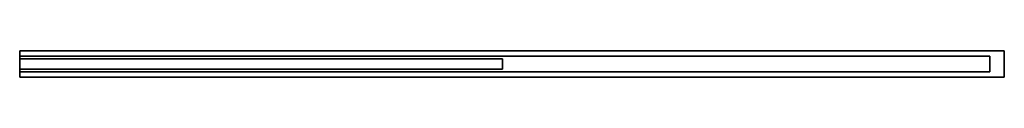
# Model space of a CAD drawing. Header units: millimetres. Extents: x 0 to 2050, y -27 to 28.
import ezdxf

# ---------------------------------------------------------------- set-up
doc = ezdxf.new("R2010")
doc.units = ezdxf.units.MM
doc.header["$LTSCALE"] = 10
for name, color, linetype in [('--Tuebl1_BESCH_sich_laufhor_hilf', 1, 'Continuous'), ('--Tuebl1_BESCH_sich_laufhor_hilf_wnz', 1, 'Continuous'), ('3DD-cke-_BESCH_sich_laufhor_hilf', 1, 'Continuous'), ('3DD-cke-_BESCH_sich_laufhor_hilf_wnz', 1, 'Continuous')]:
    doc.layers.add(name, color=color, linetype=linetype)

msp = doc.modelspace()

# ---------------------------------------------------------------- linework, layer by layer
at = {"layer": '--Tuebl1_BESCH_sich_laufhor_hilf_wnz'}
msp.add_polyline3d([(0, 11, 26), (0, 11, 26), (0, 11, 26), (0, 11, 26), (0, 11, 26), (0, 11, 26), (0, -11, 26), (0, -11, 8), (0, 11, 8), (0, -11, 8), (1005, -11, 8), (1005, 11, 8), (1005, -11, 8), (1005, -11, 26), (1005, 11, 26), (1005, -11, 26), (0, -11, 26), (0, 11, 26), (0, 11, 8), (1005, 11, 8), (1005, 11, 26), (0, 11, 26)], dxfattribs=at)
at = {"layer": '3DD-cke-_BESCH_sich_laufhor_hilf_wnz'}
for points in [[(0, -27.5, 2368), (0, -27.5, 2368), (0, -27.5, 2368), (0, -27.5, 2368), (0, -27.5, 2368), (0, -27.5, 2368), (0, -27.5, 2353), (0, 27.5, 2353), (0, 27.5, 2368), (0, 27.5, 2353), (2050, 27.5, 2353), (2050, 27.5, 2368), (2050, 27.5, 2353), (2050, -27.5, 2353), (2050, -27.5, 2368), (2050, -27.5, 2353), (0, -27.5, 2353), (0, -27.5, 2368), (0, 27.5, 2368), (2050, 27.5, 2368), (2050, -27.5, 2368), (0, -27.5, 2368)], [(0, 16.5, 2355), (0, 16.5, 2355), (0, 16.5, 2355), (0, 16.5, 2355), (0, 16.5, 2355), (0, 16.5, 2355), (0, -16.5, 2355), (0, -16.5, 2322), (0, 16.5, 2322), (0, -16.5, 2322), (2020, -16.5, 2322), (2020, 16.5, 2322), (2020, -16.5, 2322), (2020, -16.5, 2355), (2020, 16.5, 2355), (2020, -16.5, 2355), (0, -16.5, 2355), (0, 16.5, 2355), (0, 16.5, 2322), (2020, 16.5, 2322), (2020, 16.5, 2355), (0, 16.5, 2355)]]:
    msp.add_polyline3d(points, dxfattribs=at)

# ---------------------------------------------------------------- meshes
at = {"layer": '--Tuebl1_BESCH_sich_laufhor_hilf'}
mesh = msp.add_polymesh((6, 3), dxfattribs=at)
for k, corner in enumerate([(1005, 11, 26), (1005, -11, 26), (1005, -11, 26), (0, 11, 26), (0, -11, 26), (0, -11, 26), (0, 11, 8), (0, -11, 8), (0, -11, 26), (1005, 11, 8), (1005, -11, 8), (1005, -11, 26), (1005, 11, 8), (1005, 11, 8), (1005, 11, 26), (0, 11, 8), (0, 11, 8), (0, 11, 26)]):
    mesh.set_mesh_vertex(divmod(k, 3), corner)
at = {"layer": '3DD-cke-_BESCH_sich_laufhor_hilf'}
mesh = msp.add_polymesh((6, 3), dxfattribs=at)
for k, corner in enumerate([(2050, -27.5, 2368), (2050, -27.5, 2353), (2050, -27.5, 2353), (0, -27.5, 2368), (0, -27.5, 2353), (0, -27.5, 2353), (0, 27.5, 2368), (0, 27.5, 2353), (0, -27.5, 2353), (2050, 27.5, 2368), (2050, 27.5, 2353), (2050, -27.5, 2353), (2050, 27.5, 2368), (2050, 27.5, 2368), (2050, -27.5, 2368), (0, 27.5, 2368), (0, 27.5, 2368), (0, -27.5, 2368)]):
    mesh.set_mesh_vertex(divmod(k, 3), corner)
mesh = msp.add_polymesh((6, 3), dxfattribs=at)
for k, corner in enumerate([(2020, 16.5, 2355), (2020, -16.5, 2355), (2020, -16.5, 2355), (0, 16.5, 2355), (0, -16.5, 2355), (0, -16.5, 2355), (0, 16.5, 2322), (0, -16.5, 2322), (0, -16.5, 2355), (2020, 16.5, 2322), (2020, -16.5, 2322), (2020, -16.5, 2355), (2020, 16.5, 2322), (2020, 16.5, 2322), (2020, 16.5, 2355), (0, 16.5, 2322), (0, 16.5, 2322), (0, 16.5, 2355)]):
    mesh.set_mesh_vertex(divmod(k, 3), corner)

doc.saveas('drawing.dxf')
